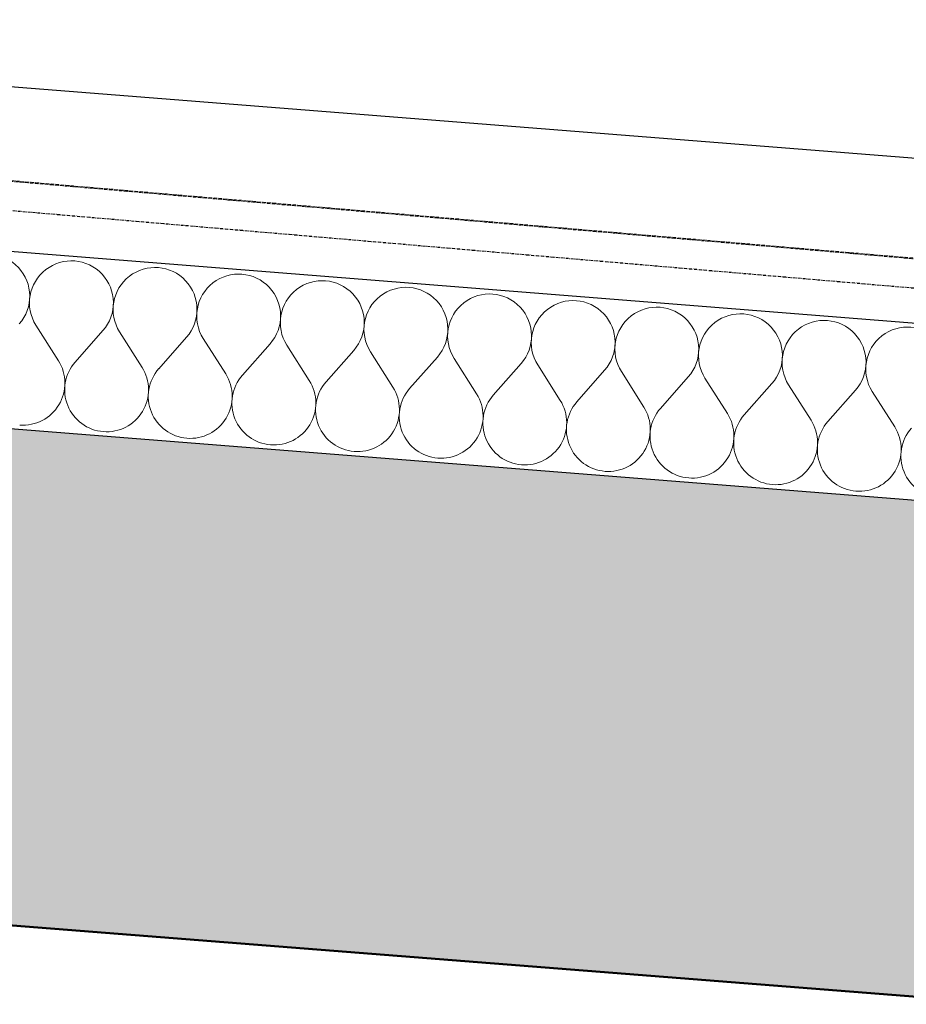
# Model space of a CAD drawing. Header units: millimetres. Extents: x -28761 to 4793, y -4271 to 20239.
# Tile 217 of 256: x -10362 to -9557, y 18243 to 19137. Entities that reach past the tile are written whole.
import ezdxf

# ---------------------------------------------------------------- set-up
doc = ezdxf.new("R2010")
doc.units = ezdxf.units.MM
doc.header["$MEASUREMENT"] = 0
doc.linetypes.add('Wipeout_Contour', pattern=[1000, 0, -1000])
doc.linetypes.add('Čerchovaná M', pattern=[4.5, 2.5, -0.85, 0.3, -0.85])
for name, color, linetype in [('5._POHLED ZÁPADNÍ_1_Konstrukce - nenosné', 7, 'Continuous'), ('5._POHLED ZÁPADNÍ_1_Konstrukce - nosné', 7, 'Continuous'), ('5._POHLED ZÁPADNÍ_1_Nové_Konstrukce - nosné', 7, 'Continuous'), ('5._POHLED ZÁPADNÍ_1_Nové_Kóty - SP', 7, 'Continuous'), ('5._POHLED ZÁPADNÍ_1_Nové_Výplně – Řezové', 7, 'Continuous'), ('5._POHLED ZÁPADNÍ_1_Nové_ZJEDNODUŠENÝ DVŮR', 7, 'Continuous'), ('5._POHLED ZÁPADNÍ_1_Výplně – Řezové', 7, 'Continuous')]:
    doc.layers.add(name, color=color, linetype=linetype)

# ---------------------------------------------------------------- blocks, each defined once
blk = doc.blocks.new('*X22', base_point=(-30186.65, -6515.26))
at = {"layer": '5._POHLED ZÁPADNÍ_1_Nové_Výplně – Řezové', "color": 21, "linetype": 'Continuous', "lineweight": 20, "true_color": 0xffaaaa}
for p, q in [((-10347.15, 18859.41), (-10326.77, 18827.22)), ((-10286.39, 18854.6), (-10311.58, 18826.02)), ((-10271.2, 18853.4), (-10250.82, 18821.22)), ((-10210.44, 18848.59), (-10235.62, 18820.01)), ((-10195.25, 18847.39), (-10174.86, 18815.21)), ((-10134.48, 18842.59), (-10159.67, 18814.01)), ((-10119.29, 18841.38), (-10098.91, 18809.2)), ((-10058.53, 18836.58), (-10083.72, 18808)), ((-10043.34, 18835.38), (-10022.96, 18803.19)), ((-9982.58, 18830.57), (-10007.76, 18801.99)), ((-9967.39, 18829.37), (-9947, 18797.19)), ((-9906.62, 18824.56), (-9931.81, 18795.99)), ((-9891.43, 18823.36), (-9871.05, 18791.18)), ((-9830.67, 18818.56), (-9855.86, 18789.98)), ((-9815.48, 18817.36), (-9795.1, 18785.17)), ((-9754.72, 18812.55), (-9779.9, 18783.97)), ((-9739.53, 18811.35), (-9719.14, 18779.17)), ((-9678.76, 18806.54), (-9703.95, 18777.96)), ((-9663.57, 18805.34), (-9643.19, 18773.16)), ((-9602.81, 18800.54), (-9628, 18771.96)), ((-9587.62, 18799.33), (-9567.24, 18767.15))]:
    blk.add_line(p, q, dxfattribs=at)
for centre, start, end in [((-10390.92, 18885.8), 318.60794, 212.34773), ((-10314.97, 18879.79), 318.60794, 212.34773), ((-10239.01, 18873.78), 318.60794, 212.34773), ((-10163.06, 18867.78), 318.60794, 212.34773), ((-10087.11, 18861.77), 318.60794, 212.34773), ((-10011.15, 18855.76), 318.60794, 212.34773), ((-9935.2, 18849.75), 318.60794, 212.34773), ((-9859.25, 18843.75), 318.60794, 212.34773), ((-9783.3, 18837.74), 318.60794, 212.34773), ((-9707.34, 18831.73), 318.60794, 212.34773), ((-9631.39, 18825.72), 318.60794, 212.34773), ((-9555.44, 18819.72), 318.60794, 212.34773), ((-10358.95, 18806.84), 265.47784, 32.34773), ((-10283, 18800.83), 138.60794, 265.47784), ((-10283, 18800.83), 265.47784, 32.34773), ((-10207.05, 18794.83), 138.60794, 265.47784), ((-10207.05, 18794.83), 265.47784, 32.34773), ((-10131.09, 18788.82), 138.60794, 265.47784), ((-10131.09, 18788.82), 265.47784, 32.34773), ((-10055.14, 18782.81), 138.60794, 265.47784), ((-10055.14, 18782.81), 265.47784, 32.34773), ((-9979.19, 18776.8), 138.60794, 265.47784), ((-9979.19, 18776.8), 265.47784, 32.34773), ((-9903.23, 18770.8), 138.60794, 265.47784), ((-9903.23, 18770.8), 265.47784, 32.34773), ((-9827.28, 18764.79), 138.60794, 265.47784), ((-9827.28, 18764.79), 265.47784, 32.34773), ((-9751.33, 18758.78), 138.60794, 265.47784), ((-9751.33, 18758.78), 265.47784, 32.34773), ((-9675.37, 18752.77), 138.60794, 265.47784), ((-9675.37, 18752.77), 265.47784, 32.34773), ((-9599.42, 18746.77), 138.60794, 265.47784), ((-9599.42, 18746.77), 265.47784, 32.34773), ((-9523.47, 18740.76), 138.60794, 265.47784)]:
    blk.add_arc(centre, 38.1, start, end, dxfattribs=at)

msp = doc.modelspace()

# ---------------------------------------------------------------- hatches: boundary and pattern name
at = {"layer": '5._POHLED ZÁPADNÍ_1_Výplně – Řezové', "linetype": 'Continuous', "lineweight": 13}
msp.add_hatch(color=254, dxfattribs=at).paths.add_polyline_path([(-10537.62, 18327.69), (-6352.15, 17998.06), (-6352.71, 18449.5), (-10538.45, 18779.15)])

# ---------------------------------------------------------------- linework, layer by layer
at = {"layer": '5._POHLED ZÁPADNÍ_1_Konstrukce - nosné', "color": 7, "linetype": 'Continuous', "lineweight": 50, "flags": 128}
for points in [[(-6352.71, 18449.5), (-10988.52, 18814.59)], [(-10537.62, 18327.69), (-6352.15, 17998.06)]]:
    msp.add_lwpolyline(points, dxfattribs=at)

# ---------------------------------------------------------------- next in the draw order: wipeouts: each hides what was drawn before it
at = {"color": 254, "linetype": 'Wipeout_Contour', "lineweight": 0, "ltscale": 79823.404221}
msp.add_wipeout([(-10988.07, 18814.56), (-321.45, 17970.93), (-321.45, 18131.43), (-10988.36, 18975.08)], dxfattribs=at).dxf.layer = '5._POHLED ZÁPADNÍ_1_Nové_Výplně – Řezové'

# ---------------------------------------------------------------- next in the draw order: linework, layer by layer
at = {"layer": '5._POHLED ZÁPADNÍ_1_Nové_Konstrukce - nosné', "color": 1, "linetype": 'Continuous', "lineweight": 25, "flags": 128}
for points in [[(-321.45, 18131.43), (-11148.38, 18987.74)], [(-10988.07, 18814.56), (-321.45, 17970.93)]]:
    msp.add_lwpolyline(points, dxfattribs=at)
at = {"layer": '5._POHLED ZÁPADNÍ_1_Nové_Kóty - SP', "color": 1, "linetype": 'Continuous', "lineweight": 25}
msp.add_line((-11136.59, 19136.82), (-149.66, 18267.86), dxfattribs=at)
at = {"layer": '5._POHLED ZÁPADNÍ_1_Nové_ZJEDNODUŠENÝ DVŮR', "color": 1, "linetype": 'Čerchovaná M', "lineweight": 25}
for p, q in [((-11141.51, 19056.56), (-6026.72, 18617.52)), ((-11141.5, 19056.65), (-6026.71, 18617.61))]:
    msp.add_line(p, q, dxfattribs=at)
at = {"layer": '5._POHLED ZÁPADNÍ_1_Nové_ZJEDNODUŠENÝ DVŮR', "color": 1, "linetype": 'Čerchovaná M', "lineweight": 25, "flags": 128}
for points in [[(-6026.7, 18617.69), (-11141.5, 19056.74)], [(-11143.78, 19030.1), (-6028.83, 18591.04)]]:
    msp.add_lwpolyline(points, dxfattribs=at)

# ---------------------------------------------------------------- next in the draw order: block references
at = {"layer": '5._POHLED ZÁPADNÍ_1_Konstrukce - nenosné', "color": 9, "linetype": 'Continuous', "lineweight": 13}
msp.add_blockref('*X22', (-30186.65, -6515.26), dxfattribs=at)

doc.saveas('drawing.dxf')
